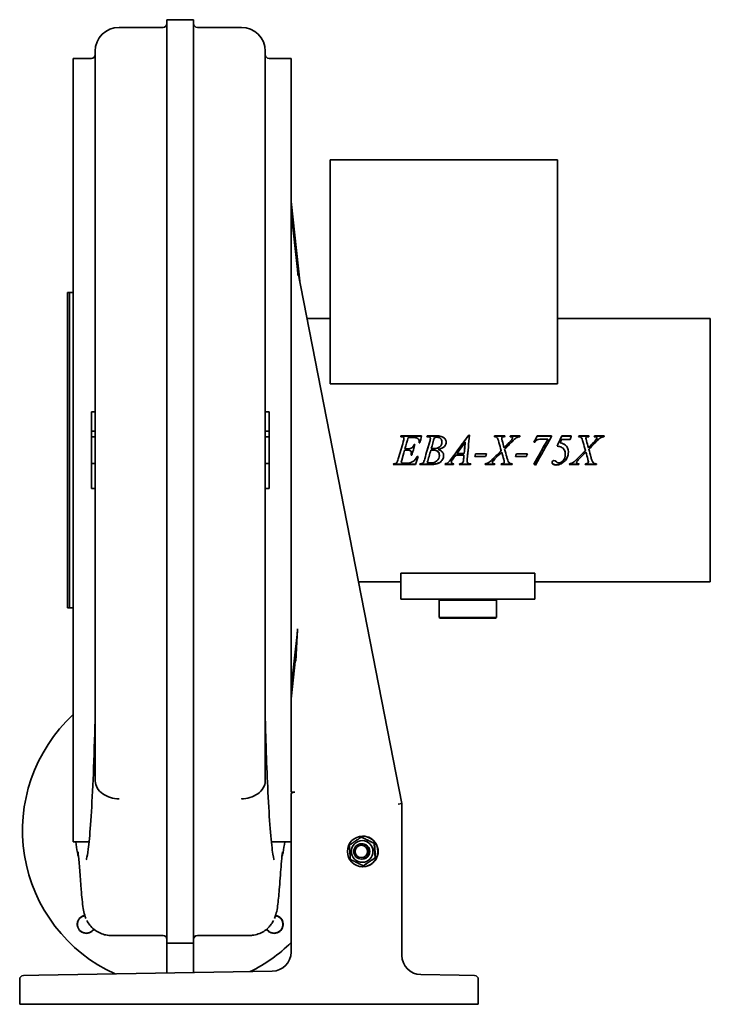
# Model space of a CAD drawing. Header units: millimetres. Extents: x 239 to 601, y 39 to 555.
import ezdxf

# ---------------------------------------------------------------- set-up
doc = ezdxf.new("R2010")
doc.units = ezdxf.units.MM
doc.header["$LTSCALE"] = 2
doc.layers.add('Krawędzie widoczne(ISO)', color=7, linetype='Continuous', lineweight=35, true_color=0x262659)

msp = doc.modelspace()

# ---------------------------------------------------------------- linework, layer by layer
at = {"layer": 'Krawędzie widoczne(ISO)'}
for p, q in [((316.31, 554.63), (316.31, 494.23)), ((330.31, 554.63), (316.31, 554.63)), ((330.31, 554.63), (330.31, 494.23)), ((314.31, 550.63), (291.31, 550.63)), ((355.31, 550.63), (332.31, 550.63)), ((278.81, 482.13), (278.81, 538.13)), ((367.81, 482.13), (367.81, 538.13)), ((267.31, 124.37), (267.31, 534.37)), ((267.31, 534.37), (276.81, 534.37)), ((369.81, 534.37), (381.31, 534.37)), ((381.31, 150.42), (381.31, 534.37)), ((316.31, 494.23), (316.31, 329.55)), ((330.31, 494.23), (330.31, 329.55)), ((278.81, 328.81), (278.81, 482.13)), ((367.81, 328.81), (367.81, 482.13)), ((401.83, 364.04), (401.83, 481.37)), ((401.83, 481.37), (520.79, 481.37)), ((520.79, 364.04), (520.79, 481.37)), ((386.12, 416.26), (381.31, 459.48)), ((381.31, 453.82), (384.64, 423.9)), ((439.31, 144.37), (384.82, 422.93)), ((264.31, 246.87), (264.31, 411.87)), ((265.31, 411.87), (264.31, 411.87)), ((265.31, 246.87), (265.31, 411.87)), ((265.31, 411.77), (265.41, 411.87)), ((265.41, 411.87), (265.41, 246.87)), ((265.41, 411.87), (267.31, 411.87)), ((389.65, 398.22), (401.83, 398.22)), ((520.79, 398.22), (600.7, 398.22)), ((600.7, 260.52), (600.7, 398.22)), ((520.79, 364.04), (401.83, 364.04)), ((278.81, 349.37), (276.81, 349.37)), ((276.81, 339.37), (276.81, 349.37)), ((367.81, 349.37), (369.81, 349.37)), ((369.81, 339.37), (369.81, 349.37)), ((278.81, 339.37), (276.81, 339.37)), ((276.81, 336.37), (276.81, 339.37)), ((278.81, 336.37), (276.81, 336.37)), ((276.81, 322.37), (276.81, 336.37)), ((367.81, 339.37), (369.81, 339.37)), ((367.81, 336.37), (369.81, 336.37)), ((369.81, 336.37), (369.81, 339.37)), ((369.81, 322.37), (369.81, 336.37)), ((438.92, 336.41), (438.68, 336.41)), ((438.82, 336.81), (449.61, 336.81)), ((438.82, 336.71), (438.82, 336.81)), ((438.82, 336.71), (449.59, 336.71)), ((440.36, 335.43), (440.36, 335.52)), ((444.53, 336.01), (442.6, 336.01)), ((452.57, 336.81), (457.96, 336.81)), ((452.57, 336.71), (452.57, 336.81)), ((452.57, 336.71), (457.96, 336.71)), ((454.23, 335.43), (454.23, 335.52)), ((474.26, 337.15), (474.65, 337.15)), ((474.26, 337.04), (474.26, 337.15)), ((474.26, 337.04), (474.64, 337.04)), ((487.82, 336.81), (493.2, 336.81)), ((487.82, 336.71), (487.82, 336.81)), ((487.82, 336.71), (493.17, 336.71)), ((491.54, 335.5), (491.54, 335.59)), ((496.06, 336.71), (496.06, 336.81)), ((496.06, 336.81), (501.13, 336.81)), ((496.06, 336.71), (501.1, 336.71)), ((497.26, 335.68), (497.26, 335.78)), ((510.14, 336.71), (510.14, 336.81)), ((510.14, 336.81), (517.6, 336.81)), ((510.14, 336.71), (517.6, 336.71)), ((515.68, 335.06), (512.11, 335.06)), ((515.68, 334.97), (515.68, 335.06)), ((517.6, 336.44), (517.6, 336.81)), ((527.42, 335), (522.9, 335)), ((522.92, 336.71), (522.92, 336.81)), ((522.92, 336.81), (527.94, 336.81)), ((522.92, 336.71), (527.9, 336.71)), ((531.88, 336.81), (537.26, 336.81)), ((531.88, 336.71), (531.88, 336.81)), ((531.88, 336.71), (537.22, 336.71)), ((535.59, 335.5), (535.59, 335.59)), ((540.12, 336.71), (540.12, 336.81)), ((540.12, 336.81), (545.19, 336.81)), ((540.12, 336.71), (545.16, 336.71)), ((541.32, 335.68), (541.32, 335.78)), ((440.9, 330.09), (442.33, 330.09)), ((440.9, 330.08), (440.9, 330.09)), ((440.9, 330.08), (442.33, 330.08)), ((445.68, 332.24), (446.08, 332.24)), ((445.68, 332.2), (445.68, 332.24)), ((445.68, 332.2), (446.07, 332.2)), ((448.68, 333.22), (448.28, 333.22)), ((448.35, 334), (448.35, 334.07)), ((454.69, 330.17), (454.69, 330.19)), ((458.3, 329.76), (458.3, 329.77)), ((460.28, 333.61), (460.28, 333.68)), ((472.46, 333.46), (472.46, 333.52)), ((491.8, 334.29), (491.8, 334.36)), ((492.82, 330.64), (492.82, 330.66)), ((508.85, 333.53), (508.4, 333.53)), ((522.08, 333.11), (522.08, 333.16)), ((535.85, 334.29), (535.85, 334.36)), ((536.88, 330.64), (536.88, 330.66)), ((278.81, 164.66), (278.81, 328.81)), ((316.31, 329.55), (316.31, 153.4)), ((330.31, 329.55), (330.31, 153.4)), ((367.81, 164.66), (367.81, 328.81)), ((442.15, 329.3), (440.68, 329.3)), ((440.68, 329.3), (440.68, 329.3)), ((442.15, 329.3), (440.68, 329.3)), ((444.54, 326.8), (444.1, 326.8)), ((444.54, 326.84), (444.11, 326.84)), ((444.3, 328), (444.3, 327.98)), ((444.54, 326.84), (444.54, 326.8)), ((447.38, 326), (447.79, 326)), ((454.45, 329.35), (454.45, 329.35)), ((458.94, 326.55), (458.94, 326.51)), ((465.97, 324.77), (465.97, 324.7)), ((471.81, 326.81), (467.49, 326.81)), ((467.49, 326.81), (467.49, 326.77)), ((471.81, 326.77), (467.49, 326.77)), ((468.09, 327.6), (468.09, 327.58)), ((468.09, 327.58), (471.88, 327.58)), ((471.81, 326.81), (471.81, 326.77)), ((473.51, 324.77), (473.51, 324.7)), ((483.14, 326.01), (477.41, 326.01)), ((483.14, 326.06), (477.42, 326.06)), ((477.86, 327.48), (483.6, 327.48)), ((483.14, 326.06), (483.14, 326.01)), ((491.53, 328.31), (491.53, 328.3)), ((504.53, 326.01), (498.79, 326.01)), ((504.53, 326.06), (498.81, 326.06)), ((499.25, 327.48), (504.98, 327.48)), ((504.53, 326.06), (504.53, 326.01)), ((535.58, 328.31), (535.58, 328.3)), ((278.81, 322.37), (276.81, 322.37)), ((276.81, 309.37), (276.81, 322.37)), ((367.81, 322.37), (369.81, 322.37)), ((369.81, 309.37), (369.81, 322.37)), ((446.37, 321.84), (434.79, 321.84)), ((446.37, 321.95), (434.83, 321.95)), ((438.99, 323.25), (438.99, 323.16)), ((439.21, 324.19), (439.21, 324.11)), ((440.23, 322.59), (441.59, 322.59)), ((446.37, 321.95), (446.37, 321.84)), ((454.11, 321.84), (448.62, 321.84)), ((454.11, 321.95), (448.66, 321.95)), ((452.57, 322.91), (452.57, 322.82)), ((466.31, 321.84), (461.86, 321.84)), ((466.31, 321.95), (461.89, 321.95)), ((465.19, 323.21), (465.19, 323.12)), ((466.31, 321.95), (466.31, 321.84)), ((475.25, 321.84), (469.34, 321.84)), ((475.25, 321.95), (469.38, 321.95)), ((469.47, 322.25), (469.71, 322.25)), ((473.43, 323.64), (473.43, 323.55)), ((475.25, 321.95), (475.25, 321.84)), ((487.82, 321.84), (482.84, 321.84)), ((487.82, 321.95), (482.87, 321.95)), ((486.67, 323.07), (486.67, 322.98)), ((486.8, 323.44), (486.8, 323.36)), ((487.82, 321.95), (487.82, 321.84)), ((497.03, 321.84), (491.15, 321.84)), ((497.03, 321.95), (491.18, 321.95)), ((492.87, 323.25), (492.87, 323.16)), ((497.03, 321.95), (497.03, 321.84)), ((509.2, 321.7), (509.2, 321.59)), ((531.88, 321.84), (526.89, 321.84)), ((531.88, 321.95), (526.93, 321.95)), ((530.73, 323.07), (530.73, 322.98)), ((530.85, 323.44), (530.85, 323.36)), ((531.88, 321.95), (531.88, 321.84)), ((541.08, 321.84), (535.2, 321.84)), ((541.08, 321.95), (535.24, 321.95)), ((536.93, 323.25), (536.93, 323.16)), ((541.08, 321.95), (541.08, 321.84)), ((278.81, 309.37), (276.81, 309.37)), ((367.81, 309.37), (369.81, 309.37)), ((438.81, 255.37), (438.81, 265.03)), ((508.81, 265.03), (438.81, 265.03)), ((508.81, 265.03), (508.81, 255.37)), ((416.59, 260.52), (438.81, 260.52)), ((508.81, 260.52), (600.7, 260.52)), ((438.81, 255.37), (438.81, 251.37)), ((508.81, 251.37), (508.81, 255.37)), ((508.81, 251.37), (438.81, 251.37)), ((459.31, 251.37), (458.81, 250.87)), ((488.81, 250.87), (458.81, 250.87)), ((458.81, 241.87), (458.81, 250.87)), ((488.31, 251.37), (488.81, 250.87)), ((488.81, 241.87), (488.81, 250.87)), ((265.31, 246.87), (264.31, 246.87)), ((265.31, 246.97), (265.41, 246.87)), ((265.41, 246.87), (267.31, 246.87)), ((458.81, 241.87), (488.81, 241.87)), ((459.31, 241.37), (458.81, 241.87)), ((488.31, 241.37), (459.31, 241.37)), ((488.31, 241.37), (488.81, 241.87)), ((384.6, 234.44), (381.31, 204.92)), ((383.76, 218.89), (384.71, 235.86)), ((381.31, 199.26), (383.65, 220.3)), ((278.81, 156.57), (278.81, 164.66)), ((367.81, 156.57), (367.81, 164.66)), ((279.5, 153.37), (279.5, 153.37)), ((280.18, 152.17), (280.18, 152.17)), ((316.31, 153.4), (316.31, 71.37)), ((330.31, 153.4), (330.31, 71.37)), ((366.44, 152.17), (366.44, 152.17)), ((367.12, 153.37), (367.12, 153.37)), ((383.31, 150.42), (381.31, 150.42)), ((289.11, 147.07), (289.11, 147.07)), ((290.31, 146.92), (290.31, 146.92)), ((356.31, 146.92), (356.31, 146.92)), ((357.51, 147.07), (357.51, 147.07)), ((381.31, 149.31), (381.31, 66.68)), ((439.31, 144.37), (437.31, 144.18)), ((439.31, 64.9), (439.31, 144.37)), ((267.31, 124.37), (275.62, 124.37)), ((371, 124.37), (381.31, 124.37)), ((418.06, 126.86), (418.21, 126.86)), ((418.77, 127.37), (418.88, 127.37)), ((418.54, 123.37), (418.12, 123.37)), ((424.8, 123.57), (424.95, 123.57)), ((418.54, 115.37), (418.12, 115.37)), ((425.32, 116.08), (425.47, 116.08)), ((418.77, 111.37), (418.88, 111.37)), ((419.1, 111.88), (419.25, 111.88)), ((314.31, 75.37), (287.33, 75.37)), ((332.31, 75.37), (359.29, 75.37)), ((316.31, 55.71), (316.31, 71.37)), ((316.31, 71.37), (330.31, 71.37)), ((330.31, 55.96), (330.31, 71.37)), ((239.31, 52.41), (239.31, 39.37)), ((241.28, 54.41), (249.28, 54.54)), ((371.48, 56.68), (249.28, 54.54)), ((469.35, 54.54), (449.14, 54.9)), ((469.35, 54.54), (477.35, 54.41)), ((479.31, 39.37), (479.31, 52.41)), ((249.31, 39.37), (239.31, 39.37)), ((249.31, 39.37), (469.31, 39.37)), ((479.31, 39.37), (469.31, 39.37))]:
    msp.add_line(p, q, dxfattribs=at)
for centre, radius, start, end in [((314.31, 552.63), 2, 270, 0), ((332.31, 552.63), 2, 180, 270), ((291.31, 538.13), 12.5, 90, 180), ((355.31, 538.13), 12.5, 0, 90), ((276.81, 536.37), 2, 270, 0), ((369.81, 536.37), 2, 180, 270), ((323.31, 130.37), 82.5, 132.749, 245.5956), ((274.17, 81.23), 4.75, 99.5284, 326.917), ((274.17, 81.23), 4.6, 99.2606, 327.142), ((372.45, 81.23), 4.75, 213.083, 80.4716), ((372.45, 81.23), 4.6, 212.858, 80.7394), ((314.31, 73.37), 2, 0, 90), ((332.31, 73.37), 2, 90, 180), ((323.31, 130.37), 82.5, 296.4044, 314.6706), ((371.31, 66.68), 10, 271, 0), ((449.31, 64.9), 10, 180, 269), ((241.31, 52.41), 2, 91, 180), ((477.31, 52.41), 2, 0, 89)]:
    msp.add_arc(centre, radius, start, end, dxfattribs=at)
for centre, major_axis, ratio, start_param, end_param in [((385.63, 408.37), (-0.82, 14.58), 0.007598, 6.228198, 6.828848), ((384.6, 235.86), (0.11, 2), 0.055478, 3.930088, 4.715486), ((383.65, 218.89), (0.11, 2), 0.055478, 4.715486, 7.07168), ((418.88, 119.37), (0, -8), 0.999391, 0, 3.141593), ((418.54, 119.37), (0, -4), 0.999391, 6.276769, 9.431195), ((418.54, 119.37), (0, -4), 0.999391, 0, 3.141593)]:
    msp.add_ellipse(centre, major_axis=major_axis, ratio=ratio, start_param=start_param, end_param=end_param, dxfattribs=at)
for centre, major_axis in [((418.77, 119.37), (0, 8)), ((418.54, 119.37), (0, 5.65)), ((418.12, 119.37), (0, 4)), ((418.09, 119.37), (0, -3.23))]:
    msp.add_ellipse(centre, major_axis=major_axis, ratio=0.999391, dxfattribs=at)
for points, knots in [([(384.87, 420.83), (384.86, 421.08), (384.84, 421.36), (384.81, 421.9), (384.79, 422.16), (384.75, 422.78), (384.72, 423.14), (384.67, 423.62), (384.66, 423.76), (384.64, 423.9)], [0, 0, 0, 0, 0.0755059, 0.0755059, 0.1440841, 0.1440841, 0.2475423, 0.2475423, 0.2983457, 0.2983457, 0.2983457, 0.2983457]), ([(440.36, 335.52), (440.36, 335.8), (440.26, 336.01), (440.07, 336.17), (439.87, 336.33), (439.49, 336.41), (438.92, 336.41)], [0, 0, 0, 0, 1, 1, 1, 2, 2, 2, 2]), ([(454.23, 335.52), (454.23, 335.79), (454.13, 336), (453.93, 336.16), (453.72, 336.32), (453.34, 336.4), (452.76, 336.4)], [0, 0, 0, 0, 1, 1, 1, 2, 2, 2, 2]), ([(460.28, 333.68), (460.28, 334.43), (460.04, 335.02), (459.58, 335.45), (459.12, 335.87), (458.39, 336.08), (457.38, 336.08)], [0, 0, 0, 0, 1, 1, 1, 2, 2, 2, 2]), ([(457.96, 336.81), (458.87, 336.81), (459.68, 336.67), (460.39, 336.39), (461.1, 336.11), (461.63, 335.72), (461.98, 335.23), (462.33, 334.73), (462.51, 334.2), (462.51, 333.64)], [0, 0, 0, 0, 1, 1, 1, 2, 2, 2, 3, 3, 3, 3]), ([(457.96, 336.71), (458.87, 336.71), (459.68, 336.57), (460.39, 336.29), (461.1, 336.01), (461.63, 335.63), (461.98, 335.14), (462.32, 334.66), (462.5, 334.15), (462.51, 333.61)], [0, 0, 0, 0, 1, 1, 1, 2, 2, 2, 2.982472, 2.982472, 2.982472, 2.982472]), ([(490.08, 333.44), (489.71, 334.77), (489.39, 335.59), (489.12, 335.89), (488.85, 336.2), (488.38, 336.37), (487.71, 336.41)], [0, 0, 0, 0, 1, 1, 1, 2, 2, 2, 2]), ([(493.07, 336.41), (492.58, 336.41), (492.25, 336.38), (492.07, 336.32), (491.9, 336.26), (491.76, 336.16), (491.67, 336.03), (491.58, 335.9), (491.54, 335.76), (491.54, 335.59)], [0, 0, 0, 0, 1, 1, 1, 2, 2, 2, 3, 3, 3, 3]), ([(501.01, 336.41), (500.3, 336.31), (499.68, 336.09), (499.14, 335.76), (498.61, 335.44), (497.88, 334.78), (496.95, 333.8)], [0, 0, 0, 0, 1, 1, 1, 2, 2, 2, 2]), ([(512.11, 335.06), (511.13, 335.06), (510.46, 334.97), (510.1, 334.79), (509.74, 334.62), (509.33, 334.2), (508.85, 333.53)], [0, 0, 0, 0, 1, 1, 1, 2, 2, 2, 2]), ([(534.14, 333.44), (533.77, 334.77), (533.45, 335.59), (533.18, 335.89), (532.91, 336.2), (532.44, 336.37), (531.77, 336.41)], [0, 0, 0, 0, 1, 1, 1, 2, 2, 2, 2]), ([(537.13, 336.41), (536.64, 336.41), (536.3, 336.38), (536.13, 336.32), (535.95, 336.26), (535.82, 336.16), (535.73, 336.03), (535.64, 335.9), (535.59, 335.76), (535.59, 335.59)], [0, 0, 0, 0, 1, 1, 1, 2, 2, 2, 3, 3, 3, 3]), ([(545.07, 336.41), (544.36, 336.31), (543.73, 336.09), (543.2, 335.76), (542.66, 335.44), (541.93, 334.78), (541.01, 333.8)], [0, 0, 0, 0, 1, 1, 1, 2, 2, 2, 2]), ([(442.33, 330.09), (443.34, 330.09), (444.07, 330.24), (444.52, 330.55), (444.97, 330.85), (445.35, 331.42), (445.68, 332.24)], [0, 0, 0, 0, 1, 1, 1, 2, 2, 2, 2]), ([(442.33, 330.08), (443.34, 330.08), (444.07, 330.23), (444.52, 330.53), (444.97, 330.83), (445.35, 331.39), (445.68, 332.2)], [0, 0, 0, 0, 1, 1, 1, 2, 2, 2, 2]), ([(455.73, 330.17), (457.27, 330.17), (458.41, 330.51), (459.15, 331.17), (459.9, 331.84), (460.28, 332.67), (460.28, 333.68)], [0, 0, 0, 0, 1, 1, 1, 2, 2, 2, 2]), ([(455.73, 330.16), (457.27, 330.16), (458.41, 330.49), (459.15, 331.15), (459.9, 331.8), (460.28, 332.62), (460.28, 333.61)], [0, 0, 0, 0, 1, 1, 1, 2, 2, 2, 2]), ([(462.51, 333.64), (462.51, 332.78), (462.18, 332.01), (461.52, 331.31), (460.86, 330.61), (459.79, 330.1), (458.3, 329.77)], [0, 0, 0, 0, 1, 1, 1, 2, 2, 2, 2]), ([(458.3, 329.77), (459.28, 329.43), (460.01, 328.97), (460.47, 328.41), (460.94, 327.86), (461.17, 327.24), (461.17, 326.57)], [0, 0, 0, 0, 1, 1, 1, 2, 2, 2, 2]), ([(524.82, 327.17), (524.82, 328.09), (524.64, 328.87), (524.26, 329.52), (523.89, 330.17), (523.42, 330.62), (522.84, 330.89), (522.27, 331.16), (521.5, 331.34), (520.55, 331.45)], [0, 0, 0, 0, 1, 1, 1, 2, 2, 2, 3, 3, 3, 3]), ([(441.59, 322.59), (443.02, 322.59), (444.18, 322.84), (445.05, 323.35), (445.92, 323.86), (446.7, 324.74), (447.38, 326)], [0, 0, 0, 0, 1, 1, 1, 2, 2, 2, 2]), ([(444.3, 328), (444.3, 328.31), (444.23, 328.56), (444.11, 328.75), (443.98, 328.93), (443.8, 329.07), (443.58, 329.17), (443.35, 329.26), (442.88, 329.3), (442.15, 329.3)], [0, 0, 0, 0, 1, 1, 1, 2, 2, 2, 3, 3, 3, 3]), ([(444.3, 327.98), (444.3, 328.3), (444.23, 328.55), (444.11, 328.74), (443.98, 328.93), (443.8, 329.07), (443.58, 329.16), (443.35, 329.26), (442.88, 329.3), (442.15, 329.3)], [0, 0, 0, 0, 1, 1, 1, 2, 2, 2, 3, 3, 3, 3]), ([(454.47, 322.66), (455.64, 322.66), (456.68, 323.01), (457.59, 323.7), (458.49, 324.39), (458.94, 325.33), (458.94, 326.51)], [0, 0, 0, 0, 1, 1, 1, 2, 2, 2, 2]), ([(458.94, 326.51), (458.94, 327.42), (458.66, 328.12), (458.09, 328.64), (457.52, 329.15), (456.61, 329.4), (455.35, 329.4)], [0, 0, 0, 0, 1, 1, 1, 2, 2, 2, 2]), ([(458.94, 326.55), (458.94, 327.44), (458.66, 328.14), (458.09, 328.65), (457.63, 329.05), (456.96, 329.29), (456.06, 329.37)], [0, 0, 0, 0, 1, 1, 1, 1.800001, 1.800001, 1.800001, 1.800001]), ([(461.17, 326.59), (461.17, 325.86), (460.97, 325.16), (460.59, 324.5), (460.21, 323.84), (459.72, 323.32), (459.12, 322.95), (458.52, 322.58), (457.79, 322.31), (456.94, 322.13)], [0.010061, 0.010061, 0.010061, 0.010061, 1, 1, 1, 2, 2, 2, 3, 3, 3, 3]), ([(461.17, 326.57), (461.17, 325.82), (460.98, 325.11), (460.59, 324.43), (460.21, 323.75), (459.72, 323.23), (459.12, 322.85), (458.52, 322.48), (457.79, 322.2), (456.94, 322.03)], [0, 0, 0, 0, 1, 1, 1, 2, 2, 2, 3, 3, 3, 3]), ([(461.98, 322.25), (462.53, 322.27), (463.01, 322.45), (463.43, 322.79), (463.84, 323.14), (464.46, 323.86), (465.29, 324.98)], [0, 0, 0, 0, 1, 1, 1, 2, 2, 2, 2]), ([(465.97, 324.77), (465.62, 324.31), (465.4, 323.98), (465.32, 323.78), (465.23, 323.58), (465.19, 323.39), (465.19, 323.21)], [0, 0, 0, 0, 1, 1, 1, 2, 2, 2, 2]), ([(465.97, 324.7), (465.62, 324.23), (465.4, 323.9), (465.32, 323.7), (465.23, 323.49), (465.19, 323.3), (465.19, 323.12)], [0, 0, 0, 0, 1, 1, 1, 2, 2, 2, 2]), ([(521.46, 322.7), (522.3, 322.7), (523.07, 323.11), (523.77, 323.94), (524.47, 324.76), (524.82, 325.84), (524.82, 327.17)], [0, 0, 0, 0, 1, 1, 1, 2, 2, 2, 2]), ([(526.42, 328.44), (526.41, 327.43), (526.22, 326.52), (525.85, 325.7), (525.47, 324.89), (525, 324.2), (524.45, 323.65), (523.91, 323.1), (523.32, 322.67), (522.69, 322.35)], [0.002325, 0.002325, 0.002325, 0.002325, 1, 1, 1, 2, 2, 2, 3, 3, 3, 3]), ([(526.42, 328.43), (526.42, 327.4), (526.23, 326.48), (525.85, 325.65), (525.47, 324.82), (525, 324.13), (524.45, 323.57), (523.91, 323.01), (523.32, 322.57), (522.69, 322.25)], [0, 0, 0, 0, 1, 1, 1, 2, 2, 2, 3, 3, 3, 3]), ([(465.19, 323.12), (465.19, 322.89), (465.29, 322.69), (465.48, 322.52), (465.67, 322.35), (465.99, 322.26), (466.43, 322.25)], [0, 0, 0, 0, 1, 1, 1, 2, 2, 2, 2]), ([(473.58, 322.88), (473.72, 322.66), (473.91, 322.5), (474.15, 322.4), (474.4, 322.3), (474.8, 322.25), (475.37, 322.25)], [0, 0, 0, 0, 1, 1, 1, 2, 2, 2, 2]), ([(494.74, 324.04), (494.91, 323.52), (495.08, 323.15), (495.26, 322.94), (495.44, 322.73), (495.67, 322.57), (495.94, 322.45), (496.21, 322.34), (496.61, 322.27), (497.15, 322.25)], [0, 0, 0, 0, 1, 1, 1, 2, 2, 2, 3, 3, 3, 3]), ([(517.89, 322.9), (517.89, 323.17), (517.98, 323.4), (518.17, 323.59), (518.37, 323.77), (518.6, 323.87), (518.88, 323.87)], [0, 0, 0, 0, 1, 1, 1, 2, 2, 2, 2]), ([(538.79, 324.04), (538.96, 323.52), (539.14, 323.15), (539.32, 322.94), (539.5, 322.73), (539.72, 322.57), (539.99, 322.45), (540.26, 322.34), (540.67, 322.27), (541.21, 322.25)], [0, 0, 0, 0, 1, 1, 1, 2, 2, 2, 3, 3, 3, 3]), ([(274.16, 115.03), (274.16, 115.03), (274.24, 115.26), (274.57, 116.5), (274.88, 118.2), (275.58, 123.62), (275.99, 127.94), (276.8, 138.98), (277.2, 145.91), (277.95, 161.88), (278.3, 170.95), (278.63, 182.63), (278.67, 184.08), (278.73, 186.34), (278.75, 187.1), (278.78, 188.28), (278.78, 188.68), (278.8, 189.31), (278.8, 189.52), (278.81, 189.85), (278.81, 189.96), (278.81, 190.19), (278.81, 190.31), (278.81, 190.43)], [1.484464, 1.484464, 1.484464, 1.484464, 2.550042, 2.550042, 5.265248, 5.265248, 8.993901, 8.993901, 12.975885, 12.975885, 16.957997, 16.957997, 17.511889, 17.511889, 17.79109, 17.79109, 17.931903, 17.931903, 18.003078, 18.003078, 18.039142, 18.039142, 18.075931, 18.075931, 18.075931, 18.075931]), ([(367.81, 190.43), (367.81, 190.38), (367.81, 190.34), (367.81, 190.22), (367.81, 190.14), (367.81, 189.9), (367.82, 189.74), (367.83, 189.1), (367.84, 188.65), (367.87, 186.91), (367.91, 185.67), (368.03, 180.8), (368.14, 177.35), (368.5, 166.41), (368.78, 159.46), (369.43, 145.63), (369.82, 139.02), (370.64, 127.8), (371.08, 123.23), (371.9, 117.11), (372.47, 115.03), (372.47, 115.03)], [0, 0, 0, 0, 0.01405, 0.01405, 0.036944, 0.036944, 0.09076, 0.09076, 0.247501, 0.247501, 0.704469, 0.704469, 2.075817, 2.075817, 5.219767, 5.219767, 9.027064, 9.027064, 13.007292, 13.007292, 16.58535, 16.58535, 16.58535, 16.58535]), ([(278.81, 156.57), (278.81, 156.53), (278.81, 156.49), (278.81, 156.41), (278.81, 156.38), (278.81, 156.32), (278.81, 156.29), (278.81, 156.26)], [-2.62642465, -2.62642465, -2.62642465, -2.62642465, -2.59665953, -2.59665953, -2.5705347, -2.5705347, -2.54710236, -2.54710236, -2.54710236, -2.54710236]), ([(278.81, 156.26), (278.85, 155), (279.22, 153.78), (279.89, 152.63), (280.57, 151.48), (281.54, 150.44), (282.76, 149.57), (283.93, 148.73), (285.3, 148.07), (286.8, 147.6), (288.23, 147.16), (289.75, 146.91), (291.28, 146.87), (291.29, 146.86), (291.3, 146.86), (291.31, 146.86)], [0, 0, 0, 0, 0.496559, 0.496559, 0.496559, 0.997993, 0.997993, 0.997993, 1.480056, 1.480056, 1.480056, 1.940102, 1.940102, 1.940102, 1.9429, 1.9429, 1.9429, 1.9429]), ([(367.81, 156.26), (367.77, 155), (367.4, 153.78), (366.73, 152.63), (366.06, 151.48), (365.08, 150.44), (363.86, 149.57), (362.69, 148.73), (361.32, 148.07), (359.82, 147.6), (358.39, 147.16), (356.87, 146.91), (355.34, 146.87), (355.33, 146.86), (355.32, 146.86), (355.31, 146.86)], [0, 0, 0, 0, 0.496559, 0.496559, 0.496559, 0.997993, 0.997993, 0.997993, 1.480056, 1.480056, 1.480056, 1.940102, 1.940102, 1.940102, 1.9429, 1.9429, 1.9429, 1.9429]), ([(367.81, 156.57), (367.81, 156.53), (367.81, 156.49), (367.81, 156.41), (367.81, 156.38), (367.81, 156.32), (367.81, 156.29), (367.81, 156.26)], [-2.62642465, -2.62642465, -2.62642465, -2.62642465, -2.59665953, -2.59665953, -2.5705347, -2.5705347, -2.54710236, -2.54710236, -2.54710236, -2.54710236]), ([(381.31, 149.31), (381.31, 149.45), (381.36, 149.59), (381.56, 149.86), (381.71, 149.99), (382.07, 150.18), (382.29, 150.27), (382.78, 150.39), (383.05, 150.42), (383.31, 150.42)], [0.3221201, 0.3221201, 0.3221201, 0.3221201, 0.4059397, 0.4059397, 0.4897592, 0.4897592, 0.5674814, 0.5674814, 0.6452036, 0.6452036, 0.6452036, 0.6452036]), ([(270.1, 116.45), (269.89, 117.26), (269.69, 118.08), (269.52, 118.9), (269.13, 120.71), (268.84, 122.53), (268.64, 124.37)], [-1.4120363, -1.4120363, -1.4120363, -1.4120363, -1.1589321, -1.1589321, -1.1589321, -0.6022023, -0.6022023, -0.6022023, -0.6022023]), ([(376.52, 116.45), (376.73, 117.26), (376.93, 118.08), (377.1, 118.9), (377.49, 120.71), (377.78, 122.53), (377.98, 124.37)], [-1.4120363, -1.4120363, -1.4120363, -1.4120363, -1.1589321, -1.1589321, -1.1589321, -0.6022023, -0.6022023, -0.6022023, -0.6022023]), ([(274, 84.23), (273.71, 84.89), (273.51, 85.49), (272.95, 87.32), (272.74, 88.38), (272.08, 92.36), (271.79, 95.7), (270.95, 105.79), (270.44, 113.04), (269.93, 118.22), (269.8, 119.18), (269.8, 119.18)], [0.207571, 0.207571, 0.207571, 0.207571, 0.656007, 0.656007, 1.682162, 1.682162, 4.575478, 4.575478, 9.390514, 9.390514, 10.911996, 10.911996, 10.911996, 10.911996]), ([(376.82, 119.18), (376.82, 119.18), (376.82, 119.17), (376.8, 119.06), (376.74, 118.59), (376.54, 116.72), (376.37, 114.86), (375.89, 109.18), (375.58, 104.82), (374.98, 97.46), (374.72, 94.42), (374.23, 90.5), (374.06, 89.32), (373.56, 86.94), (373.28, 85.74), (372.63, 84.23)], [7.842624, 7.842624, 7.842624, 7.842624, 7.963302, 7.963302, 8.943082, 8.943082, 10.778998, 10.778998, 13.885965, 13.885965, 16.320533, 16.320533, 17.538675, 17.538675, 18.55751, 18.55751, 18.55751, 18.55751]), ([(287.33, 75.37), (286.47, 75.37), (285.48, 75.44), (283.51, 75.83), (282.5, 76.14), (280.63, 76.96), (279.74, 77.46), (278.03, 78.67), (277.21, 79.43), (275.86, 80.97), (275.3, 81.77), (274.71, 82.78), (274.56, 83.04), (274.43, 83.3)], [0, 0, 0, 0, 0.33732, 0.33732, 0.6561, 0.6561, 0.955933, 0.955933, 1.28656, 1.28656, 1.600331, 1.600331, 1.718086, 1.718086, 1.718086, 1.718086]), ([(372.19, 83.3), (371.88, 82.69), (371.48, 82.01), (370.52, 80.68), (369.96, 80.02), (368.64, 78.73), (367.84, 78.09), (366.09, 77), (365.13, 76.54), (363.14, 75.84), (362.09, 75.6), (360.48, 75.4), (359.86, 75.37), (359.29, 75.37)], [0, 0, 0, 0, 0.27908, 0.27908, 0.545321, 0.545321, 0.847864, 0.847864, 1.16218, 1.16218, 1.495931, 1.495931, 1.718704, 1.718704, 1.718704, 1.718704]), ([(315.84, 74.66), (315.76, 74.75), (315.68, 74.83), (315.49, 74.99), (315.38, 75.06), (315.27, 75.12)], [0.02409421, 0.02409421, 0.02409421, 0.02409421, 0.05905596, 0.05905596, 0.09784424, 0.09784424, 0.09784424, 0.09784424]), ([(316.31, 73.37), (316.31, 73.37), (316.31, 73.37), (316.31, 73.37), (316.31, 73.37), (316.31, 73.37), (316.31, 73.37), (316.31, 73.37), (316.31, 73.37), (316.31, 73.37), (316.31, 73.37), (316.31, 73.37), (316.31, 73.37), (316.31, 73.37), (316.31, 73.37), (316.31, 73.37), (316.31, 73.37), (316.31, 73.37), (316.31, 73.37), (316.31, 73.38), (316.31, 73.39), (316.31, 73.57), (316.28, 73.73), (316.24, 73.89)], [0, 0, 0, 0, 0.00307322, 0.00307322, 0.0055318, 0.0055318, 0.00583913, 0.00583913, 0.00599281, 0.00599281, 0.0061472, 0.0061472, 0.00617446, 0.00617446, 0.00619826, 0.00619826, 0.00623347, 0.00623347, 0.00632715, 0.00632715, 0.00958827, 0.00958827, 0.0587785, 0.0587785, 0.0587785, 0.0587785]), ([(330.38, 73.89), (330.35, 73.79), (330.33, 73.69), (330.32, 73.54), (330.31, 73.49), (330.31, 73.43), (330.31, 73.41), (330.31, 73.38), (330.31, 73.38), (330.31, 73.38), (330.31, 73.37), (330.31, 73.37), (330.31, 73.37), (330.31, 73.37), (330.31, 73.37), (330.31, 73.37), (330.31, 73.37), (330.31, 73.37), (330.31, 73.37), (330.31, 73.37), (330.31, 73.37), (330.31, 73.37), (330.31, 73.37), (330.31, 73.37), (330.31, 73.37), (330.31, 73.37), (330.31, 73.37), (330.31, 73.37), (330.31, 73.37), (330.31, 73.37), (330.31, 73.37), (330.31, 73.37)], [0, 0, 0, 0, 0.03025049, 0.03025049, 0.04535284, 0.04535284, 0.0510124, 0.0510124, 0.05207346, 0.05207346, 0.05247141, 0.05247141, 0.0525657, 0.0525657, 0.05261289, 0.05261289, 0.05266045, 0.05266045, 0.05268421, 0.05268421, 0.05270798, 0.05270798, 0.05275585, 0.05275585, 0.05294679, 0.05294679, 0.0537011, 0.0537011, 0.05520879, 0.05520879, 0.05888125, 0.05888125, 0.05888125, 0.05888125]), ([(331.35, 75.12), (331.15, 75.01), (330.97, 74.87), (330.81, 74.69), (330.79, 74.67), (330.78, 74.66)], [0, 0, 0, 0, 0.06757801, 0.06757801, 0.07363056, 0.07363056, 0.07363056, 0.07363056])]:
    msp.add_open_spline(points, degree=3, knots=knots, dxfattribs=at)
for points in [[(438.68, 336.41), (438.73, 336.55), (438.77, 336.68), (438.82, 336.81)], [(438.72, 336.41), (438.75, 336.51), (438.78, 336.61), (438.82, 336.71)], [(440.04, 333.86), (440.26, 334.58), (440.36, 335.14), (440.36, 335.52)], [(440.04, 333.79), (440.26, 334.51), (440.36, 335.05), (440.36, 335.43)], [(442.6, 336.01), (442.04, 334.04), (441.47, 332.06), (440.9, 330.09)], [(446.97, 335.81), (446.62, 335.94), (445.8, 336.01), (444.53, 336.01)], [(448.07, 335.04), (447.82, 335.38), (447.45, 335.63), (446.97, 335.81)], [(448.35, 334.07), (448.35, 334.46), (448.26, 334.78), (448.07, 335.04)], [(449.61, 336.81), (449.3, 335.62), (448.99, 334.42), (448.68, 333.22)], [(452.42, 336.41), (452.47, 336.55), (452.52, 336.68), (452.57, 336.81)], [(452.76, 336.4), (452.64, 336.4), (452.53, 336.4), (452.42, 336.41)], [(452.46, 336.41), (452.49, 336.51), (452.53, 336.61), (452.57, 336.71)], [(453.89, 333.91), (454.12, 334.67), (454.23, 335.21), (454.23, 335.52)], [(453.89, 333.84), (454.12, 334.6), (454.23, 335.13), (454.23, 335.43)], [(456.35, 335.95), (455.8, 334.03), (455.24, 332.11), (454.69, 330.19)], [(457.38, 336.08), (457.11, 336.08), (456.77, 336.04), (456.35, 335.95)], [(465.29, 324.98), (468.28, 329.04), (471.27, 333.12), (474.26, 337.15)], [(468.52, 329.37), (470.43, 331.93), (472.35, 334.5), (474.26, 337.04)], [(474.65, 337.15), (474.27, 333.02), (473.89, 328.85), (473.51, 324.7)], [(487.71, 336.41), (487.75, 336.55), (487.79, 336.68), (487.82, 336.81)], [(487.74, 336.41), (487.77, 336.51), (487.8, 336.61), (487.82, 336.71)], [(491.54, 335.59), (491.54, 335.41), (491.62, 335), (491.8, 334.36)], [(491.54, 335.5), (491.54, 335.33), (491.62, 334.92), (491.8, 334.29)], [(493.2, 336.81), (493.16, 336.68), (493.11, 336.55), (493.07, 336.41)], [(495.17, 333.01), (496.09, 333.94), (496.73, 334.68), (497.08, 335.25)], [(495.17, 332.96), (496.09, 333.87), (496.73, 334.61), (497.08, 335.17)], [(495.94, 336.41), (495.98, 336.55), (496.02, 336.68), (496.06, 336.81)], [(497.05, 336.18), (496.86, 336.31), (496.48, 336.39), (495.94, 336.41)], [(495.97, 336.41), (496, 336.51), (496.03, 336.61), (496.06, 336.71)], [(497.26, 335.78), (497.26, 335.95), (497.19, 336.08), (497.05, 336.18)], [(497.08, 335.25), (497.2, 335.45), (497.26, 335.62), (497.26, 335.78)], [(497.08, 335.17), (497.2, 335.36), (497.26, 335.53), (497.26, 335.68)], [(501.13, 336.81), (501.09, 336.68), (501.05, 336.55), (501.01, 336.41)], [(508.31, 321.99), (510.77, 326.33), (513.23, 330.71), (515.68, 335.06)], [(508.4, 333.53), (508.98, 334.63), (509.56, 335.72), (510.14, 336.81)], [(508.43, 333.53), (509, 334.59), (509.57, 335.65), (510.14, 336.71)], [(517.6, 336.44), (514.8, 331.5), (512, 326.51), (509.2, 321.59)], [(512.48, 329.37), (513.54, 331.24), (514.61, 333.11), (515.68, 334.97)], [(520.55, 331.45), (521.34, 333.24), (522.13, 335.03), (522.92, 336.81)], [(520.56, 331.45), (521.35, 333.2), (522.13, 334.96), (522.92, 336.71)], [(522.9, 335), (522.62, 334.39), (522.35, 333.77), (522.08, 333.16)], [(527.94, 336.81), (527.76, 336.21), (527.59, 335.6), (527.42, 335)], [(531.77, 336.41), (531.81, 336.55), (531.84, 336.68), (531.88, 336.81)], [(531.8, 336.41), (531.83, 336.51), (531.85, 336.61), (531.88, 336.71)], [(535.59, 335.59), (535.59, 335.41), (535.68, 335), (535.85, 334.36)], [(535.59, 335.5), (535.59, 335.33), (535.68, 334.92), (535.85, 334.29)], [(537.26, 336.81), (537.22, 336.68), (537.17, 336.55), (537.13, 336.41)], [(539.22, 333.01), (540.15, 333.94), (540.78, 334.68), (541.13, 335.25)], [(539.22, 332.96), (540.15, 333.87), (540.78, 334.61), (541.13, 335.17)], [(539.99, 336.41), (540.03, 336.55), (540.08, 336.68), (540.12, 336.81)], [(541.11, 336.18), (540.91, 336.31), (540.54, 336.39), (539.99, 336.41)], [(540.03, 336.41), (540.06, 336.51), (540.09, 336.61), (540.12, 336.71)], [(541.32, 335.78), (541.32, 335.95), (541.25, 336.08), (541.11, 336.18)], [(541.13, 335.25), (541.26, 335.45), (541.32, 335.62), (541.32, 335.78)], [(541.13, 335.17), (541.26, 335.36), (541.32, 335.53), (541.32, 335.68)], [(545.19, 336.81), (545.15, 336.68), (545.11, 336.55), (545.07, 336.41)], [(437.44, 324.81), (438.31, 327.82), (439.18, 330.85), (440.04, 333.86)], [(438.75, 329.37), (439.18, 330.85), (439.61, 332.32), (440.04, 333.79)], [(446.08, 332.24), (445.57, 330.43), (445.06, 328.62), (444.54, 326.8)], [(448.28, 333.22), (448.33, 333.56), (448.35, 333.84), (448.35, 334.07)], [(448.29, 333.22), (448.33, 333.53), (448.35, 333.79), (448.35, 334)], [(451.27, 324.83), (452.14, 327.85), (453.02, 330.89), (453.89, 333.91)], [(452.58, 329.37), (453.02, 330.86), (453.45, 332.35), (453.89, 333.84)], [(454.69, 330.19), (455.17, 330.18), (455.52, 330.17), (455.73, 330.17)], [(454.69, 330.17), (455.17, 330.17), (455.52, 330.16), (455.73, 330.16)], [(472.46, 333.52), (471, 331.54), (469.55, 329.56), (468.09, 327.58)], [(471.88, 327.58), (472.07, 329.56), (472.27, 331.54), (472.46, 333.52)], [(472.06, 329.37), (472.19, 330.73), (472.32, 332.1), (472.46, 333.46)], [(491.28, 329.12), (490.88, 330.56), (490.48, 332), (490.08, 333.44)], [(491.8, 334.36), (492.14, 333.13), (492.48, 331.9), (492.82, 330.66)], [(491.8, 334.29), (492.14, 333.08), (492.48, 331.86), (492.82, 330.64)], [(492.82, 330.66), (493.6, 331.45), (494.39, 332.23), (495.17, 333.01)], [(492.82, 330.64), (493.6, 331.42), (494.39, 332.19), (495.17, 332.96)], [(496.95, 333.8), (495.66, 332.49), (494.37, 331.17), (493.08, 329.85)], [(493.08, 329.85), (493.13, 329.69), (493.17, 329.53), (493.21, 329.37)], [(493.08, 329.85), (493.44, 328.51), (493.8, 327.16), (494.16, 325.81)], [(522.08, 333.16), (523.28, 332.97), (524.21, 332.6), (524.87, 332.05)], [(522.08, 333.11), (523.28, 332.92), (524.21, 332.56), (524.87, 332.01)], [(524.87, 332.05), (525.9, 331.18), (526.42, 329.98), (526.42, 328.43)], [(524.87, 332.01), (525.68, 331.34), (526.17, 330.46), (526.35, 329.37)], [(535.34, 329.12), (534.94, 330.56), (534.54, 332), (534.14, 333.44)], [(535.85, 334.36), (536.19, 333.13), (536.54, 331.9), (536.88, 330.66)], [(535.85, 334.29), (536.19, 333.08), (536.54, 331.86), (536.88, 330.64)], [(536.88, 330.66), (537.66, 331.45), (538.44, 332.23), (539.22, 333.01)], [(536.88, 330.64), (537.66, 331.42), (538.44, 332.19), (539.22, 332.96)], [(541.01, 333.8), (539.72, 332.49), (538.43, 331.17), (537.14, 329.85)], [(537.14, 329.85), (537.18, 329.69), (537.22, 329.53), (537.27, 329.37)], [(537.14, 329.85), (537.5, 328.51), (537.86, 327.16), (538.22, 325.81)], [(436.73, 322.9), (436.94, 323.2), (437.18, 323.84), (437.44, 324.81)], [(440.68, 329.3), (440.19, 327.6), (439.7, 325.89), (439.21, 324.19)], [(440.68, 329.3), (440.19, 327.57), (439.7, 325.84), (439.21, 324.11)], [(444.1, 326.8), (444.23, 327.26), (444.3, 327.65), (444.3, 327.98)], [(445.27, 329.37), (445.03, 328.53), (444.78, 327.68), (444.54, 326.84)], [(447.77, 326), (447.3, 324.65), (446.83, 323.3), (446.37, 321.95)], [(447.79, 326), (447.31, 324.61), (446.84, 323.22), (446.37, 321.84)], [(450.57, 322.9), (450.74, 323.19), (450.97, 323.83), (451.27, 324.83)], [(454.45, 329.35), (453.83, 327.2), (453.2, 325.05), (452.57, 322.91)], [(454.45, 329.35), (453.83, 327.17), (453.2, 324.99), (452.57, 322.82)], [(455.35, 329.4), (455.1, 329.4), (454.81, 329.39), (454.45, 329.35)], [(454.67, 329.37), (454.6, 329.37), (454.53, 329.36), (454.45, 329.35)], [(458.3, 329.76), (458.64, 329.65), (458.95, 329.51), (459.23, 329.37)], [(467.49, 326.81), (466.99, 326.13), (466.48, 325.45), (465.97, 324.77)], [(467.49, 326.77), (466.99, 326.08), (466.48, 325.39), (465.97, 324.7)], [(469.41, 329.37), (468.97, 328.78), (468.53, 328.19), (468.09, 327.6)], [(471.39, 323.25), (471.47, 323.47), (471.55, 324.01), (471.62, 324.86)], [(471.62, 324.86), (471.69, 325.49), (471.75, 326.13), (471.81, 326.77)], [(473.51, 324.77), (473.45, 324.19), (473.43, 323.81), (473.43, 323.64)], [(473.51, 324.7), (473.45, 324.11), (473.43, 323.73), (473.43, 323.55)], [(473.94, 329.37), (473.8, 327.84), (473.65, 326.3), (473.51, 324.77)], [(477.41, 326.01), (477.56, 326.5), (477.71, 326.99), (477.86, 327.48)], [(483.59, 327.48), (483.44, 327), (483.29, 326.53), (483.14, 326.06)], [(483.6, 327.48), (483.45, 326.99), (483.29, 326.5), (483.14, 326.01)], [(484.5, 322.67), (485.08, 323.02), (485.89, 323.71), (486.92, 324.74)], [(488.02, 324.8), (487.33, 324.11), (486.93, 323.66), (486.8, 323.44)], [(488.02, 324.74), (487.33, 324.03), (486.93, 323.57), (486.8, 323.36)], [(486.92, 324.74), (488.37, 326.19), (489.83, 327.66), (491.28, 329.12)], [(491.53, 328.31), (490.36, 327.14), (489.19, 325.97), (488.02, 324.8)], [(491.53, 328.3), (490.36, 327.11), (489.19, 325.92), (488.02, 324.74)], [(491.28, 329.12), (491.26, 329.21), (491.23, 329.29), (491.21, 329.37)], [(492.58, 324.59), (492.23, 325.83), (491.88, 327.07), (491.53, 328.31)], [(492.58, 324.52), (492.23, 325.77), (491.88, 327.04), (491.53, 328.3)], [(494.16, 325.81), (494.27, 325.43), (494.46, 324.84), (494.74, 324.04)], [(498.79, 326.01), (498.94, 326.5), (499.1, 326.99), (499.25, 327.48)], [(504.97, 327.48), (504.82, 327), (504.68, 326.53), (504.53, 326.06)], [(504.98, 327.48), (504.83, 326.99), (504.68, 326.5), (504.53, 326.01)], [(513.61, 329.37), (512.14, 326.81), (510.67, 324.25), (509.2, 321.7)], [(524.82, 327.2), (524.82, 328.04), (524.66, 328.76), (524.34, 329.37)], [(524.82, 327.19), (524.82, 327.19), (524.82, 327.2), (524.82, 327.2)], [(528.56, 322.67), (529.14, 323.02), (529.94, 323.71), (530.97, 324.74)], [(532.08, 324.8), (531.39, 324.11), (530.98, 323.66), (530.85, 323.44)], [(532.08, 324.74), (531.39, 324.03), (530.98, 323.57), (530.85, 323.36)], [(530.97, 324.74), (532.43, 326.19), (533.88, 327.66), (535.34, 329.12)], [(535.58, 328.31), (534.41, 327.14), (533.25, 325.97), (532.08, 324.8)], [(535.58, 328.3), (534.41, 327.11), (533.25, 325.92), (532.08, 324.74)], [(535.34, 329.12), (535.31, 329.21), (535.29, 329.29), (535.27, 329.37)], [(536.64, 324.59), (536.28, 325.83), (535.93, 327.07), (535.58, 328.31)], [(536.64, 324.52), (536.28, 325.77), (535.93, 327.04), (535.58, 328.3)], [(538.22, 325.81), (538.32, 325.43), (538.52, 324.84), (538.79, 324.04)], [(434.79, 321.84), (434.83, 321.98), (434.88, 322.11), (434.93, 322.25)], [(434.93, 322.25), (435.5, 322.26), (435.89, 322.31), (436.1, 322.4)], [(436.1, 322.4), (436.39, 322.53), (436.6, 322.7), (436.73, 322.9)], [(439.21, 324.19), (439.06, 323.78), (438.99, 323.47), (438.99, 323.25)], [(439.21, 324.11), (439.06, 323.7), (438.99, 323.38), (438.99, 323.16)], [(438.99, 323.16), (438.99, 323), (439.08, 322.85), (439.27, 322.72)], [(439.27, 322.72), (439.4, 322.63), (439.72, 322.59), (440.23, 322.59)], [(448.62, 321.84), (448.67, 321.98), (448.71, 322.11), (448.76, 322.25)], [(448.76, 322.25), (449.34, 322.26), (449.73, 322.32), (449.93, 322.42)], [(449.93, 322.42), (450.23, 322.54), (450.44, 322.7), (450.57, 322.9)], [(452.57, 322.82), (453.38, 322.71), (454.01, 322.66), (454.47, 322.66)], [(456.94, 322.13), (456.34, 322.01), (455.39, 321.95), (454.11, 321.95)], [(456.94, 322.03), (456.34, 321.9), (455.39, 321.84), (454.11, 321.84)], [(461.86, 321.84), (461.9, 321.98), (461.94, 322.11), (461.98, 322.25)], [(466.4, 322.25), (466.37, 322.15), (466.34, 322.05), (466.31, 321.95)], [(466.43, 322.25), (466.39, 322.11), (466.35, 321.98), (466.31, 321.84)], [(469.34, 321.84), (469.39, 321.98), (469.43, 322.11), (469.47, 322.25)], [(469.71, 322.25), (470.19, 322.25), (470.59, 322.35), (470.89, 322.55)], [(470.89, 322.55), (471.1, 322.7), (471.27, 322.93), (471.39, 323.25)], [(473.43, 323.55), (473.43, 323.26), (473.48, 323.03), (473.58, 322.88)], [(475.34, 322.25), (475.31, 322.15), (475.28, 322.05), (475.25, 321.95)], [(475.37, 322.25), (475.33, 322.11), (475.29, 321.98), (475.25, 321.84)], [(482.84, 321.84), (482.88, 321.98), (482.92, 322.11), (482.96, 322.25)], [(482.96, 322.25), (483.59, 322.3), (484.1, 322.44), (484.5, 322.67)], [(486.8, 323.44), (486.71, 323.31), (486.67, 323.19), (486.67, 323.07)], [(486.8, 323.36), (486.71, 323.23), (486.67, 323.1), (486.67, 322.98)], [(486.67, 322.98), (486.67, 322.76), (486.78, 322.57), (487, 322.43)], [(487, 322.43), (487.1, 322.37), (487.41, 322.31), (487.94, 322.25)], [(487.91, 322.25), (487.88, 322.15), (487.85, 322.05), (487.82, 321.95)], [(487.94, 322.25), (487.9, 322.11), (487.86, 321.98), (487.82, 321.84)], [(491.15, 321.84), (491.19, 321.98), (491.23, 322.11), (491.27, 322.25)], [(491.27, 322.25), (491.87, 322.27), (492.31, 322.38), (492.58, 322.59)], [(492.87, 323.25), (492.87, 323.45), (492.78, 323.9), (492.58, 324.59)], [(492.87, 323.16), (492.87, 323.36), (492.78, 323.81), (492.58, 324.52)], [(492.58, 322.59), (492.78, 322.73), (492.87, 322.92), (492.87, 323.16)], [(497.12, 322.25), (497.09, 322.15), (497.06, 322.05), (497.03, 321.95)], [(497.15, 322.25), (497.11, 322.11), (497.07, 321.98), (497.03, 321.84)], [(509.2, 321.59), (508.9, 321.72), (508.61, 321.86), (508.31, 321.99)], [(509.2, 321.7), (508.92, 321.83), (508.64, 321.95), (508.36, 322.07)], [(518.33, 322.18), (518.05, 322.39), (517.9, 322.64), (517.89, 322.95)], [(518.33, 322.07), (518.03, 322.29), (517.89, 322.57), (517.89, 322.9)], [(520.1, 321.7), (519.35, 321.7), (518.76, 321.86), (518.33, 322.18)], [(520.1, 321.59), (519.35, 321.59), (518.76, 321.75), (518.33, 322.07)], [(518.88, 323.87), (519.27, 323.87), (519.71, 323.67), (520.19, 323.28)], [(522.69, 322.35), (521.83, 321.92), (520.97, 321.7), (520.1, 321.7)], [(522.69, 322.25), (521.83, 321.81), (520.97, 321.59), (520.1, 321.59)], [(520.19, 323.28), (520.48, 323.04), (520.73, 322.88), (520.91, 322.79)], [(520.91, 322.79), (521.07, 322.73), (521.25, 322.7), (521.46, 322.7)], [(526.89, 321.84), (526.93, 321.98), (526.98, 322.11), (527.02, 322.25)], [(527.02, 322.25), (527.65, 322.3), (528.16, 322.44), (528.56, 322.67)], [(530.85, 323.44), (530.77, 323.31), (530.73, 323.19), (530.73, 323.07)], [(530.85, 323.36), (530.77, 323.23), (530.73, 323.1), (530.73, 322.98)], [(530.73, 322.98), (530.73, 322.76), (530.84, 322.57), (531.06, 322.43)], [(531.06, 322.43), (531.16, 322.37), (531.47, 322.31), (531.99, 322.25)], [(531.96, 322.25), (531.94, 322.15), (531.91, 322.05), (531.88, 321.95)], [(531.99, 322.25), (531.95, 322.11), (531.92, 321.98), (531.88, 321.84)], [(535.2, 321.84), (535.24, 321.98), (535.28, 322.11), (535.32, 322.25)], [(535.32, 322.25), (535.93, 322.27), (536.37, 322.38), (536.64, 322.59)], [(536.93, 323.25), (536.93, 323.45), (536.83, 323.9), (536.64, 324.59)], [(536.93, 323.16), (536.93, 323.36), (536.83, 323.81), (536.64, 324.52)], [(536.64, 322.59), (536.83, 322.73), (536.93, 322.92), (536.93, 323.16)], [(541.18, 322.25), (541.15, 322.15), (541.11, 322.05), (541.08, 321.95)], [(541.21, 322.25), (541.17, 322.11), (541.13, 321.98), (541.08, 321.84)], [(445.75, 55.55), (445.74, 55.56), (445.72, 55.56), (445.71, 55.57)], [(447.71, 55.02), (447.62, 55.04), (447.54, 55.06), (447.45, 55.07)]]:
    msp.add_open_spline(points, degree=3, dxfattribs=at)
for points in [[(411.84, 122.66), (414.91, 124.76), (418.06, 126.86)], [(418.06, 126.86), (421.39, 125.21), (424.8, 123.57)], [(424.95, 123.57), (421.62, 125.21), (418.21, 126.86)], [(412.36, 115.18), (412.06, 118.92), (411.84, 122.66)], [(424.8, 123.57), (425.02, 119.82), (425.32, 116.08)], [(425.47, 116.08), (425.25, 119.82), (424.95, 123.57)], [(419.1, 111.88), (415.69, 113.53), (412.36, 115.18)], [(425.32, 116.08), (422.17, 113.98), (419.1, 111.88)], [(419.25, 111.88), (422.4, 113.98), (425.47, 116.08)]]:
    msp.add_rational_spline(points, [1, 1.15470053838, 1], degree=2, dxfattribs=at)

doc.saveas('drawing.dxf')
